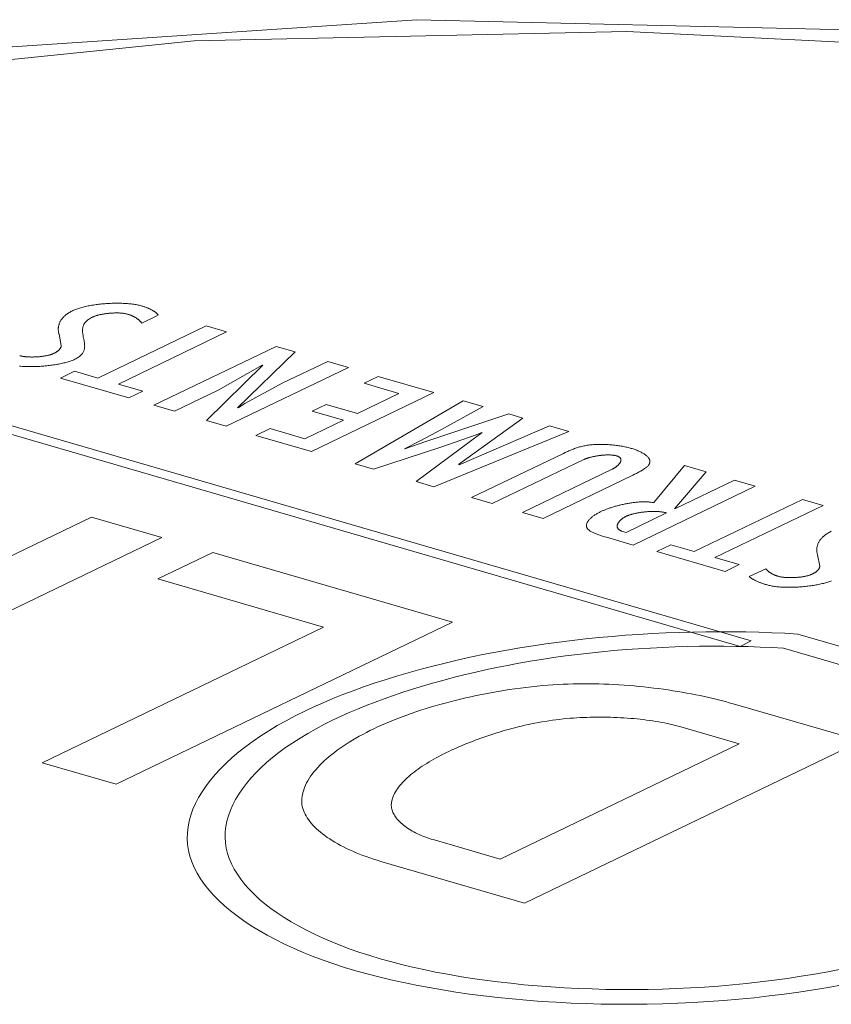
# Model space of a CAD drawing. Header units: millimetres. Extents: x 3925 to 5043, y -86 to 778.
# Tile 153 of 159: x 4827.12 to 4830.28, y 539.26 to 543.09. Entities that reach past the tile are written whole.
import ezdxf

# ---------------------------------------------------------------- set-up
doc = ezdxf.new("R2010")
doc.units = ezdxf.units.MM
doc.header["$LTSCALE"] = 46.255
doc.layers.add('H30K-TOP-COVDXF_CONTINUOUS_LINE', color=7, linetype='CONTINUOUS')

msp = doc.modelspace()

# ---------------------------------------------------------------- linework, layer by layer
at = {"layer": 'H30K-TOP-COVDXF_CONTINUOUS_LINE', "color": 7, "linetype": 'Continuous', "lineweight": 0}
for p, q in [((4827.5945, 541.9124), (4827.6584, 541.9432)), ((4827.8449, 541.9016), (4827.4234, 541.6985)), ((4827.9253, 541.8782), (4827.8449, 541.9016)), ((4827.2721, 541.869), (4827.2808, 541.8259)), ((4827.5038, 541.6751), (4827.9253, 541.8782)), ((4828.1181, 541.8221), (4827.6417, 541.5926)), ((4828.1929, 541.8004), (4828.1181, 541.8221)), ((4827.9674, 541.5823), (4828.1929, 541.8004)), ((4828.0666, 541.7488), (4827.8462, 541.5332)), ((4827.8922, 541.6511), (4828.0637, 541.7487)), ((4828.3192, 541.7636), (4828.1442, 541.6793)), ((4828.3997, 541.7402), (4828.3192, 541.7636)), ((4827.3324, 541.725), (4827.2776, 541.6985)), ((4827.4234, 541.6985), (4827.3324, 541.725)), ((4827.9234, 541.5107), (4828.3997, 541.7402)), ((4827.2776, 541.6985), (4827.5438, 541.6211)), ((4827.5987, 541.6475), (4827.5038, 541.6751)), ((4828.1442, 541.6793), (4827.9965, 541.5988)), ((4828.5158, 541.7047), (4828.4608, 541.6782)), ((4828.4608, 541.6782), (4828.5967, 541.6386)), ((4828.7322, 541.6417), (4828.5158, 541.7047)), ((4829.97, 540.674), (4826.6596, 541.6369)), ((4827.5438, 541.6211), (4827.5987, 541.6475)), ((4827.7223, 541.5692), (4827.8922, 541.6511)), ((4828.2558, 541.4122), (4828.7322, 541.6417)), ((4828.5967, 541.6386), (4828.435, 541.5607)), ((4826.6157, 541.6158), (4829.9262, 540.6529)), ((4827.6417, 541.5926), (4827.7223, 541.5692)), ((4827.9965, 541.5988), (4827.9703, 541.5824)), ((4828.3135, 541.5961), (4828.2585, 541.5696)), ((4828.435, 541.5607), (4828.3135, 541.5961)), ((4828.8466, 541.6103), (4828.4265, 541.3644)), ((4828.9254, 541.5873), (4828.8466, 541.6103)), ((4828.2585, 541.5696), (4828.3801, 541.5342)), ((4829.0244, 541.5585), (4828.7014, 541.4514)), ((4828.7623, 541.4976), (4828.9254, 541.5873)), ((4829.0799, 541.5424), (4829.0244, 541.5585)), ((4827.8462, 541.5332), (4827.9234, 541.5107)), ((4828.3801, 541.5342), (4828.2303, 541.4621)), ((4828.8294, 541.3614), (4829.0799, 541.5424)), ((4828.0944, 541.5016), (4828.0394, 541.4751)), ((4828.2303, 541.4621), (4828.0944, 541.5016)), ((4828.9214, 541.486), (4828.6638, 541.2953)), ((4828.6788, 541.4536), (4828.7623, 541.4976)), ((4828.7331, 541.2752), (4829.2593, 541.4902)), ((4828.7594, 541.4296), (4828.8979, 541.4777)), ((4829.1829, 541.5124), (4828.831, 541.3609)), ((4828.8979, 541.4777), (4828.9199, 541.4864)), ((4829.2593, 541.4902), (4829.1829, 541.5124)), ((4828.0394, 541.4751), (4828.2558, 541.4122)), ((4828.6178, 541.4229), (4828.6788, 541.4536)), ((4828.7014, 541.4514), (4828.6194, 541.4225)), ((4828.4973, 541.3438), (4828.7594, 541.4296)), ((4829.2375, 541.4049), (4828.8798, 541.2325)), ((4828.4265, 541.3644), (4828.4973, 541.3438)), ((4828.9602, 541.2091), (4829.3166, 541.3808)), ((4829.4271, 541.3433), (4829.0778, 541.1749)), ((4829.5081, 541.3201), (4829.5153, 541.3236)), ((4829.7102, 541.3573), (4829.5902, 541.213)), ((4829.6702, 541.1887), (4829.7939, 541.3329)), ((4829.7939, 541.3329), (4829.7102, 541.3573)), ((4828.6638, 541.2953), (4828.7331, 541.2752)), ((4829.1582, 541.1515), (4829.5081, 541.3201)), ((4829.905, 541.3006), (4829.6718, 541.1883)), ((4829.9854, 541.2772), (4829.905, 541.3006)), ((4829.5091, 541.0477), (4829.9854, 541.2772)), ((4828.8798, 541.2325), (4828.9602, 541.2091)), ((4830.169, 541.2256), (4829.7475, 541.0225)), ((4830.2494, 541.2022), (4830.169, 541.2256)), ((4829.0778, 541.1749), (4829.1582, 541.1515)), ((4829.6396, 541.1728), (4829.4823, 541.0969)), ((4829.8279, 540.9991), (4830.2494, 541.2022)), ((4826.879, 540.906), (4827.3987, 541.1565)), ((4827.3987, 541.1565), (4827.6724, 541.0769)), ((4827.6724, 541.0769), (4826.361, 540.445)), ((4829.4051, 541.0779), (4829.5091, 541.0477)), ((4827.657, 540.9158), (4827.8712, 541.019)), ((4827.8712, 541.019), (4828.8056, 540.7473)), ((4829.6565, 541.049), (4829.6017, 541.0225)), ((4829.6017, 541.0225), (4829.868, 540.9451)), ((4829.7475, 541.0225), (4829.6565, 541.049)), ((4829.9229, 540.9715), (4829.8279, 540.9991)), ((4830.2281, 541.0092), (4830.2369, 540.9661)), ((4829.868, 540.9451), (4829.9229, 540.9715)), ((4830.0265, 540.9556), (4829.962, 540.9251)), ((4828.3032, 540.7278), (4827.657, 540.9158)), ((4828.8056, 540.7473), (4827.4942, 540.1154)), ((4827.2061, 540.1992), (4828.3032, 540.7278)), ((4829.9262, 540.6529), (4829.97, 540.674)), ((4831.3981, 540.3383), (4830.1507, 540.7011)), ((4830.0958, 540.6457), (4831.2657, 540.3054)), ((4829.899, 540.4292), (4830.3973, 540.2843)), ((4829.9228, 540.2731), (4829.6948, 540.3394)), ((4828.9909, 539.8241), (4829.9228, 540.2731)), ((4830.3973, 540.2843), (4829.086, 539.6524)), ((4827.4942, 540.1154), (4827.2061, 540.1992)), ((4828.7307, 539.8998), (4828.9909, 539.8241)), ((4829.086, 539.6524), (4828.5265, 539.8151))]:
    msp.add_line(p, q, dxfattribs=at)
for points in [[(4836.4198, 542.0005), (4834.6548, 542.4578), (4832.6815, 542.8302), (4830.6852, 543.0477), (4828.667, 543.0949), (4826.6595, 542.9604), (4824.7083, 542.647), (4822.8408, 542.1697), (4821.0527, 541.5436)], [(4836.2187, 541.9775), (4835.6112, 542.1475), (4834.9256, 542.323), (4834.1423, 542.5018), (4833.2384, 542.6785), (4832.1868, 542.8426), (4830.9507, 542.9764), (4829.4842, 543.049), (4827.7985, 543.0121), (4826.1081, 542.8402), (4824.6521, 542.5788), (4823.4514, 542.2814), (4822.4566, 541.9774), (4821.6221, 541.6814), (4820.9098, 541.3986), (4820.2878, 541.129), (4819.7293, 540.8685)], [(4827.5926, 541.9799), (4827.5888, 541.9809), (4827.5848, 541.9819), (4827.5807, 541.9829), (4827.5764, 541.9838), (4827.5721, 541.9846), (4827.5676, 541.9853), (4827.563, 541.986), (4827.5582, 541.9867), (4827.5534, 541.9873), (4827.5485, 541.9878), (4827.5435, 541.9883), (4827.5384, 541.9887), (4827.5332, 541.9891), (4827.5279, 541.9894), (4827.5226, 541.9896), (4827.5172, 541.9898), (4827.5118, 541.99), (4827.5063, 541.99), (4827.5008, 541.9901), (4827.4952, 541.9901), (4827.4896, 541.99), (4827.484, 541.9899), (4827.4783, 541.9897), (4827.4727, 541.9895), (4827.467, 541.9892), (4827.4613, 541.9889), (4827.4557, 541.9885), (4827.45, 541.9881), (4827.4444, 541.9876), (4827.4387, 541.9871), (4827.4331, 541.9865), (4827.4276, 541.9859), (4827.422, 541.9853), (4827.4166, 541.9846), (4827.4111, 541.9838), (4827.4058, 541.983), (4827.4005, 541.9822), (4827.3952, 541.9813), (4827.3901, 541.9803), (4827.385, 541.9794), (4827.38, 541.9783), (4827.3751, 541.9773), (4827.3703, 541.9762), (4827.3656, 541.975), (4827.361, 541.9738), (4827.3565, 541.9726), (4827.3522, 541.9713), (4827.3479, 541.97), (4827.3439, 541.9687), (4827.3399, 541.9673), (4827.3361, 541.9659), (4827.3325, 541.9644), (4827.329, 541.9629), (4827.3256, 541.9613)], [(4827.6584, 541.9432), (4827.6575, 541.9445), (4827.6565, 541.9458), (4827.6555, 541.9471), (4827.6543, 541.9485), (4827.6531, 541.9498), (4827.6518, 541.951), (4827.6504, 541.9523), (4827.649, 541.9536), (4827.6474, 541.9548), (4827.6458, 541.956), (4827.6441, 541.9573), (4827.6423, 541.9585), (4827.6405, 541.9597), (4827.6386, 541.9608), (4827.6367, 541.962), (4827.6346, 541.9631), (4827.6326, 541.9643), (4827.6304, 541.9654), (4827.6282, 541.9665), (4827.626, 541.9676), (4827.6237, 541.9686), (4827.6213, 541.9697), (4827.6189, 541.9707), (4827.6164, 541.9717), (4827.6139, 541.9727), (4827.6114, 541.9737), (4827.6088, 541.9746), (4827.6062, 541.9755), (4827.6035, 541.9764), (4827.6009, 541.9773), (4827.5981, 541.9782), (4827.5954, 541.9791), (4827.5926, 541.9799)], [(4827.3256, 541.9613), (4827.3219, 541.9595), (4827.3184, 541.9576), (4827.315, 541.9557), (4827.3117, 541.9538), (4827.3086, 541.9518), (4827.3056, 541.9498), (4827.3027, 541.9478), (4827.3, 541.9457), (4827.2974, 541.9436), (4827.2949, 541.9415), (4827.2926, 541.9394), (4827.2904, 541.9372), (4827.2883, 541.935), (4827.2863, 541.9328), (4827.2845, 541.9306), (4827.2827, 541.9284), (4827.2811, 541.9261), (4827.2796, 541.9239), (4827.2782, 541.9216), (4827.2769, 541.9193), (4827.2757, 541.917), (4827.2746, 541.9147), (4827.2736, 541.9124), (4827.2728, 541.9101), (4827.272, 541.9077), (4827.2713, 541.9054), (4827.2707, 541.9031), (4827.2702, 541.9008), (4827.2698, 541.8984), (4827.2695, 541.8961), (4827.2693, 541.8938), (4827.2692, 541.8915), (4827.2691, 541.8892), (4827.2691, 541.8869), (4827.2693, 541.8846), (4827.2694, 541.8823), (4827.2697, 541.8801), (4827.27, 541.8778), (4827.2705, 541.8756), (4827.2709, 541.8734), (4827.2715, 541.8712), (4827.2721, 541.869)], [(4827.3667, 541.8595), (4827.3662, 541.8623), (4827.3656, 541.8651), (4827.3652, 541.8678), (4827.3647, 541.8706), (4827.3644, 541.8734), (4827.3641, 541.8762), (4827.3639, 541.8789), (4827.3637, 541.8816), (4827.3637, 541.8844), (4827.3638, 541.8871), (4827.3639, 541.8898), (4827.3643, 541.8925), (4827.3647, 541.8951), (4827.3653, 541.8977), (4827.366, 541.9004), (4827.3669, 541.903), (4827.368, 541.9055), (4827.3693, 541.9081), (4827.3708, 541.9106), (4827.3724, 541.9131), (4827.3743, 541.9155), (4827.3764, 541.918), (4827.3787, 541.9204), (4827.3813, 541.9227), (4827.3841, 541.925), (4827.3872, 541.9273), (4827.3906, 541.9296), (4827.3942, 541.9318), (4827.3981, 541.934), (4827.4024, 541.9361)], [(4827.4024, 541.9361), (4827.404, 541.9369), (4827.4058, 541.9377), (4827.4076, 541.9384), (4827.4096, 541.9391), (4827.4115, 541.9399), (4827.4136, 541.9406), (4827.4157, 541.9413), (4827.4179, 541.9419), (4827.4202, 541.9426), (4827.4225, 541.9432), (4827.4248, 541.9438), (4827.4272, 541.9444), (4827.4297, 541.945), (4827.4322, 541.9456), (4827.4347, 541.9461), (4827.4373, 541.9466), (4827.44, 541.9471), (4827.4426, 541.9476), (4827.4453, 541.948), (4827.448, 541.9485), (4827.4508, 541.9489), (4827.4536, 541.9493), (4827.4564, 541.9497), (4827.4592, 541.95), (4827.462, 541.9503), (4827.4648, 541.9506), (4827.4677, 541.9509), (4827.4705, 541.9512), (4827.4734, 541.9514), (4827.4763, 541.9516), (4827.4791, 541.9518), (4827.482, 541.9519), (4827.4848, 541.952), (4827.4876, 541.9521), (4827.4904, 541.9522), (4827.4932, 541.9522), (4827.496, 541.9523), (4827.4988, 541.9523), (4827.5015, 541.9522), (4827.5042, 541.9521), (4827.5069, 541.9521), (4827.5095, 541.9519), (4827.5121, 541.9518), (4827.5147, 541.9516), (4827.5172, 541.9514), (4827.5197, 541.9511), (4827.5221, 541.9509), (4827.5245, 541.9505), (4827.5268, 541.9502), (4827.5291, 541.9498), (4827.5313, 541.9494), (4827.5334, 541.949), (4827.5355, 541.9485), (4827.5375, 541.948), (4827.5394, 541.9475)], [(4827.5394, 541.9475), (4827.5419, 541.9468), (4827.5443, 541.946), (4827.5466, 541.9452), (4827.5489, 541.9444), (4827.5512, 541.9435), (4827.5533, 541.9427), (4827.5555, 541.9418), (4827.5575, 541.9409), (4827.5596, 541.94), (4827.5615, 541.939), (4827.5634, 541.938), (4827.5653, 541.9371), (4827.5671, 541.9361), (4827.5689, 541.935), (4827.5706, 541.934), (4827.5722, 541.9329), (4827.5738, 541.9319), (4827.5754, 541.9308), (4827.5769, 541.9297), (4827.5784, 541.9286), (4827.5798, 541.9275), (4827.5812, 541.9264), (4827.5825, 541.9252), (4827.5838, 541.9241), (4827.5851, 541.9229), (4827.5863, 541.9218), (4827.5875, 541.9206), (4827.5886, 541.9195), (4827.5897, 541.9183), (4827.5907, 541.9171), (4827.5917, 541.9159), (4827.5927, 541.9148), (4827.5936, 541.9136), (4827.5945, 541.9124)], [(4827.3333, 541.7716), (4827.3375, 541.7738), (4827.3414, 541.7759), (4827.3451, 541.7782), (4827.3484, 541.7804), (4827.3515, 541.7827), (4827.3543, 541.785), (4827.3569, 541.7874), (4827.3592, 541.7898), (4827.3613, 541.7922), (4827.3632, 541.7947), (4827.3649, 541.7972), (4827.3663, 541.7997), (4827.3676, 541.8022), (4827.3687, 541.8048), (4827.3696, 541.8074), (4827.3704, 541.81), (4827.3709, 541.8126), (4827.3714, 541.8153), (4827.3717, 541.818), (4827.3719, 541.8207), (4827.372, 541.8234), (4827.3719, 541.8261), (4827.3718, 541.8288), (4827.3716, 541.8316), (4827.3713, 541.8344), (4827.3709, 541.8371), (4827.3705, 541.8399), (4827.37, 541.8427), (4827.3695, 541.8455), (4827.369, 541.8483), (4827.3667, 541.8595)], [(4827.2808, 541.8259), (4827.2808, 541.825), (4827.2807, 541.824), (4827.2805, 541.823), (4827.2803, 541.822), (4827.28, 541.821), (4827.2797, 541.82), (4827.2793, 541.819), (4827.2789, 541.818), (4827.2784, 541.817), (4827.2778, 541.816), (4827.2772, 541.815), (4827.2766, 541.8139), (4827.2759, 541.8129), (4827.2751, 541.8119), (4827.2743, 541.811), (4827.2735, 541.81), (4827.2726, 541.809), (4827.2716, 541.808), (4827.2706, 541.807), (4827.2696, 541.8061), (4827.2684, 541.8051), (4827.2673, 541.8041), (4827.2661, 541.8032), (4827.2649, 541.8023), (4827.2636, 541.8014), (4827.2622, 541.8004), (4827.2608, 541.7995), (4827.2594, 541.7987), (4827.2579, 541.7978), (4827.2564, 541.7969), (4827.2548, 541.7961), (4827.2532, 541.7952), (4827.2516, 541.7944)], [(4827.2516, 541.7944), (4827.2499, 541.7937), (4827.2482, 541.7929), (4827.2464, 541.7922), (4827.2445, 541.7915), (4827.2425, 541.7908), (4827.2405, 541.7901), (4827.2384, 541.7895), (4827.2362, 541.7888), (4827.234, 541.7882), (4827.2317, 541.7877), (4827.2294, 541.7871), (4827.227, 541.7866), (4827.2245, 541.786), (4827.222, 541.7855), (4827.2195, 541.7851), (4827.2169, 541.7846), (4827.2143, 541.7842), (4827.2117, 541.7838), (4827.209, 541.7834), (4827.2063, 541.783), (4827.2036, 541.7827), (4827.2008, 541.7824), (4827.1981, 541.7821), (4827.1953, 541.7818), (4827.1925, 541.7816), (4827.1897, 541.7814), (4827.1869, 541.7812), (4827.184, 541.781), (4827.1812, 541.7809), (4827.1784, 541.7807), (4827.1756, 541.7806), (4827.1727, 541.7806), (4827.1699, 541.7805), (4827.1672, 541.7805), (4827.1644, 541.7805), (4827.1616, 541.7805), (4827.1589, 541.7806), (4827.1562, 541.7807), (4827.1535, 541.7808), (4827.1509, 541.7809), (4827.1483, 541.7811), (4827.1457, 541.7813), (4827.1431, 541.7815), (4827.1406, 541.7817), (4827.1382, 541.782), (4827.1358, 541.7823), (4827.1334, 541.7827), (4827.1312, 541.783), (4827.1289, 541.7834), (4827.1267, 541.7838), (4827.1246, 541.7842), (4827.1226, 541.7847), (4827.1206, 541.7852), (4827.1187, 541.7857)], [(4827.118, 541.7449), (4827.1229, 541.7444), (4827.1278, 541.7441), (4827.1328, 541.7437), (4827.1379, 541.7435), (4827.143, 541.7433), (4827.1482, 541.7431), (4827.1535, 541.743), (4827.1588, 541.7429), (4827.1641, 541.7429), (4827.1695, 541.743), (4827.1749, 541.7431), (4827.1803, 541.7432), (4827.1858, 541.7434), (4827.1913, 541.7437), (4827.1967, 541.744), (4827.2022, 541.7443), (4827.2077, 541.7447), (4827.2132, 541.7452), (4827.2186, 541.7456), (4827.224, 541.7462), (4827.2294, 541.7468), (4827.2348, 541.7474), (4827.2402, 541.7481), (4827.2454, 541.7488), (4827.2507, 541.7495), (4827.2559, 541.7504), (4827.261, 541.7512), (4827.2661, 541.7521), (4827.271, 541.753), (4827.276, 541.754), (4827.2808, 541.755), (4827.2855, 541.7561), (4827.2902, 541.7572), (4827.2947, 541.7583), (4827.2991, 541.7595), (4827.3035, 541.7607), (4827.3077, 541.7619), (4827.3117, 541.7632), (4827.3157, 541.7645), (4827.3195, 541.7659), (4827.3232, 541.7673), (4827.3267, 541.7687), (4827.3301, 541.7701), (4827.3333, 541.7716)], [(4829.5017, 541.4246), (4829.4978, 541.4257), (4829.4938, 541.4268), (4829.4896, 541.4278), (4829.4854, 541.4288), (4829.481, 541.4298), (4829.4765, 541.4308), (4829.472, 541.4317), (4829.4673, 541.4326), (4829.4626, 541.4334), (4829.4578, 541.4342), (4829.4529, 541.4349), (4829.448, 541.4356), (4829.443, 541.4363), (4829.438, 541.4369), (4829.4329, 541.4375), (4829.4278, 541.438), (4829.4226, 541.4385), (4829.4174, 541.4389), (4829.4122, 541.4393), (4829.407, 541.4396), (4829.4017, 541.4398), (4829.3965, 541.44), (4829.3913, 541.4402), (4829.386, 541.4402), (4829.3808, 541.4402), (4829.3756, 541.4402), (4829.3704, 541.4401), (4829.3653, 541.4399), (4829.3602, 541.4396), (4829.3551, 541.4393), (4829.3501, 541.4389), (4829.3452, 541.4384), (4829.3403, 541.4379), (4829.3354, 541.4373), (4829.3307, 541.4366), (4829.3261, 541.4358), (4829.3217, 541.435), (4829.3172, 541.4341), (4829.3129, 541.4331), (4829.3086, 541.4321), (4829.3044, 541.431), (4829.3003, 541.4299), (4829.2962, 541.4287), (4829.2922, 541.4274), (4829.2882, 541.4261), (4829.2843, 541.4248), (4829.2804, 541.4234), (4829.2766, 541.422), (4829.2728, 541.4206), (4829.2691, 541.4191), (4829.2655, 541.4176), (4829.2618, 541.4161), (4829.2583, 541.4145), (4829.2547, 541.4129), (4829.2512, 541.4114), (4829.2477, 541.4098), (4829.2443, 541.4082), (4829.2375, 541.4049)], [(4829.3166, 541.3808), (4829.3181, 541.3815), (4829.3196, 541.3822), (4829.3213, 541.3828), (4829.323, 541.3835), (4829.3247, 541.3842), (4829.3265, 541.3848), (4829.3283, 541.3855), (4829.3302, 541.3861), (4829.3322, 541.3867), (4829.3342, 541.3873), (4829.3362, 541.3879), (4829.3383, 541.3885), (4829.3404, 541.3891), (4829.3426, 541.3897), (4829.3447, 541.3903), (4829.347, 541.3908), (4829.3492, 541.3913), (4829.3515, 541.3919), (4829.3538, 541.3924), (4829.3561, 541.3929), (4829.3585, 541.3933), (4829.3609, 541.3938), (4829.3633, 541.3942), (4829.3657, 541.3947), (4829.3681, 541.3951), (4829.3706, 541.3955), (4829.373, 541.3958), (4829.3755, 541.3962), (4829.3779, 541.3965), (4829.3804, 541.3969), (4829.3829, 541.3971), (4829.3853, 541.3974), (4829.3878, 541.3977), (4829.3903, 541.3979), (4829.3927, 541.3981), (4829.3952, 541.3983), (4829.3976, 541.3985), (4829.4001, 541.3986), (4829.4025, 541.3987), (4829.4049, 541.3988), (4829.4073, 541.3989), (4829.4096, 541.3989), (4829.412, 541.399), (4829.4143, 541.399), (4829.4166, 541.3989), (4829.4188, 541.3989), (4829.4211, 541.3988), (4829.4232, 541.3986), (4829.4254, 541.3985), (4829.4275, 541.3983), (4829.4296, 541.3981), (4829.4317, 541.3979), (4829.4337, 541.3976), (4829.4356, 541.3973), (4829.4375, 541.3969), (4829.4394, 541.3966), (4829.4412, 541.3962), (4829.443, 541.3957), (4829.4447, 541.3953)], [(4829.5153, 541.3236), (4829.5189, 541.3254), (4829.5224, 541.3271), (4829.5259, 541.3289), (4829.5293, 541.3307), (4829.5327, 541.3326), (4829.536, 541.3344), (4829.5393, 541.3362), (4829.5425, 541.3381), (4829.5455, 541.3399), (4829.5485, 541.3418), (4829.5514, 541.3437), (4829.5541, 541.3455), (4829.5567, 541.3474), (4829.5592, 541.3493), (4829.5615, 541.3513), (4829.5637, 541.3532), (4829.5657, 541.3551), (4829.5675, 541.357), (4829.5692, 541.359), (4829.5706, 541.3609), (4829.5719, 541.3629), (4829.573, 541.3648), (4829.5738, 541.3668), (4829.5744, 541.3688), (4829.5748, 541.3707), (4829.5749, 541.3726), (4829.5749, 541.3746), (4829.5746, 541.3765), (4829.5741, 541.3784), (4829.5735, 541.3804), (4829.5726, 541.3823), (4829.5716, 541.3842), (4829.5704, 541.3861), (4829.569, 541.388), (4829.5674, 541.3899), (4829.5657, 541.3917), (4829.5638, 541.3936), (4829.5618, 541.3954), (4829.5596, 541.3973), (4829.5573, 541.3991), (4829.5549, 541.4008), (4829.5523, 541.4026), (4829.5496, 541.4043), (4829.5467, 541.406), (4829.5438, 541.4077), (4829.5408, 541.4093), (4829.5376, 541.4109), (4829.5344, 541.4124), (4829.531, 541.414), (4829.5276, 541.4155), (4829.5241, 541.4169), (4829.5205, 541.4183), (4829.5169, 541.4197), (4829.5132, 541.421), (4829.5094, 541.4222), (4829.5056, 541.4234), (4829.5017, 541.4246)], [(4829.4447, 541.3953), (4829.4463, 541.3948), (4829.4478, 541.3943), (4829.4492, 541.3937), (4829.4505, 541.3932), (4829.4518, 541.3926), (4829.4529, 541.392), (4829.454, 541.3913), (4829.4551, 541.3907), (4829.456, 541.39), (4829.4569, 541.3893), (4829.4577, 541.3886), (4829.4584, 541.3879), (4829.459, 541.3871), (4829.4596, 541.3863), (4829.4601, 541.3856), (4829.4606, 541.3847), (4829.461, 541.3839), (4829.4613, 541.3831), (4829.4615, 541.3823), (4829.4617, 541.3814), (4829.4619, 541.3805), (4829.4619, 541.3796), (4829.4619, 541.3788), (4829.4619, 541.3779), (4829.4618, 541.3769), (4829.4616, 541.376), (4829.4614, 541.3751), (4829.4611, 541.3742), (4829.4608, 541.3732), (4829.4604, 541.3723), (4829.46, 541.3713), (4829.4595, 541.3704), (4829.459, 541.3694), (4829.4584, 541.3685), (4829.4578, 541.3675), (4829.4572, 541.3666), (4829.4565, 541.3656), (4829.4557, 541.3647), (4829.455, 541.3637), (4829.4541, 541.3627), (4829.4533, 541.3618), (4829.4524, 541.3609), (4829.4515, 541.3599), (4829.4505, 541.359), (4829.4495, 541.358), (4829.4485, 541.3571), (4829.4474, 541.3562), (4829.4463, 541.3553), (4829.4452, 541.3544), (4829.444, 541.3535), (4829.4429, 541.3526), (4829.4417, 541.3518), (4829.4404, 541.3509), (4829.4392, 541.3501), (4829.4379, 541.3493), (4829.4366, 541.3485), (4829.4353, 541.3477), (4829.434, 541.3469), (4829.4327, 541.3461), (4829.4313, 541.3454), (4829.4299, 541.3446), (4829.4285, 541.3439), (4829.4271, 541.3433)], [(4829.5902, 541.213), (4829.587, 541.2136), (4829.5837, 541.2141), (4829.5803, 541.2146), (4829.5769, 541.215), (4829.5735, 541.2154), (4829.57, 541.2156), (4829.5664, 541.2159), (4829.5628, 541.2161), (4829.5592, 541.2162), (4829.5555, 541.2162), (4829.5518, 541.2163), (4829.548, 541.2162), (4829.5443, 541.2161), (4829.5404, 541.216), (4829.5366, 541.2158), (4829.5328, 541.2156), (4829.5289, 541.2153), (4829.525, 541.215), (4829.5211, 541.2146), (4829.5171, 541.2142), (4829.5132, 541.2137), (4829.5093, 541.2132), (4829.5053, 541.2127), (4829.5014, 541.2121), (4829.4974, 541.2115), (4829.4935, 541.2109), (4829.4895, 541.2102), (4829.4856, 541.2095), (4829.4816, 541.2088), (4829.4777, 541.208), (4829.4738, 541.2072), (4829.4699, 541.2063), (4829.4661, 541.2055), (4829.4622, 541.2046), (4829.4584, 541.2037), (4829.4547, 541.2028), (4829.4509, 541.2018), (4829.4472, 541.2008), (4829.4435, 541.1998), (4829.4399, 541.1988), (4829.4363, 541.1977), (4829.4327, 541.1967), (4829.4292, 541.1956), (4829.4257, 541.1945), (4829.4223, 541.1934), (4829.419, 541.1923), (4829.4157, 541.1912), (4829.4124, 541.19), (4829.4093, 541.1889), (4829.4061, 541.1877), (4829.4031, 541.1866), (4829.4001, 541.1854), (4829.3972, 541.1842), (4829.3944, 541.183), (4829.3917, 541.1819), (4829.389, 541.1807), (4829.3864, 541.1795), (4829.3839, 541.1783)], [(4829.3839, 541.1783), (4829.3808, 541.1768), (4829.3778, 541.1752), (4829.3748, 541.1736), (4829.3718, 541.172), (4829.3689, 541.1703), (4829.3661, 541.1687), (4829.3633, 541.1669), (4829.3606, 541.1652), (4829.3579, 541.1634), (4829.3554, 541.1616), (4829.3529, 541.1598), (4829.3505, 541.158), (4829.3482, 541.1562), (4829.346, 541.1543), (4829.3439, 541.1524), (4829.3419, 541.1506), (4829.34, 541.1487), (4829.3382, 541.1468), (4829.3366, 541.1449), (4829.335, 541.143), (4829.3336, 541.141), (4829.3323, 541.1391), (4829.3312, 541.1372), (4829.3301, 541.1353), (4829.3293, 541.1334), (4829.3285, 541.1315), (4829.328, 541.1297), (4829.3275, 541.1278), (4829.3273, 541.126), (4829.3272, 541.1241), (4829.3272, 541.1223), (4829.3275, 541.1205), (4829.3279, 541.1187), (4829.3285, 541.117), (4829.3293, 541.1152), (4829.3302, 541.1135), (4829.3314, 541.1119), (4829.3328, 541.1102), (4829.3344, 541.1086), (4829.3361, 541.1069), (4829.3381, 541.1054), (4829.3402, 541.1038), (4829.3425, 541.1023), (4829.3449, 541.1008), (4829.3475, 541.0993), (4829.3502, 541.0979), (4829.3531, 541.0965), (4829.356, 541.0951), (4829.3591, 541.0937), (4829.3623, 541.0924), (4829.3656, 541.0911), (4829.3689, 541.0898), (4829.3723, 541.0885), (4829.3758, 541.0873), (4829.3794, 541.086), (4829.383, 541.0848), (4829.3866, 541.0836), (4829.3903, 541.0825), (4829.394, 541.0813), (4829.3977, 541.0802), (4829.4051, 541.0779)], [(4829.4831, 541.1602), (4829.4849, 541.161), (4829.4868, 541.1618), (4829.4888, 541.1627), (4829.4909, 541.1635), (4829.493, 541.1643), (4829.4953, 541.165), (4829.4976, 541.1658), (4829.4999, 541.1665), (4829.5024, 541.1672), (4829.5048, 541.1679), (4829.5074, 541.1686), (4829.51, 541.1693), (4829.5127, 541.1699), (4829.5154, 541.1706), (4829.5182, 541.1712), (4829.521, 541.1718), (4829.5238, 541.1723), (4829.5267, 541.1729), (4829.5296, 541.1734), (4829.5326, 541.1739), (4829.5356, 541.1744), (4829.5386, 541.1748), (4829.5416, 541.1753), (4829.5447, 541.1757), (4829.5477, 541.1761), (4829.5508, 541.1764), (4829.5539, 541.1768), (4829.557, 541.1771), (4829.5602, 541.1774), (4829.5633, 541.1776), (4829.5664, 541.1779), (4829.5695, 541.1781), (4829.5726, 541.1782), (4829.5757, 541.1784), (4829.5788, 541.1785), (4829.5819, 541.1786), (4829.5849, 541.1787), (4829.588, 541.1787), (4829.591, 541.1787), (4829.594, 541.1787), (4829.5969, 541.1787), (4829.5999, 541.1786), (4829.6027, 541.1785), (4829.6056, 541.1783), (4829.6084, 541.1782), (4829.6111, 541.1779), (4829.6138, 541.1777), (4829.6165, 541.1774), (4829.6191, 541.1771), (4829.6217, 541.1768), (4829.6241, 541.1764), (4829.6266, 541.176), (4829.6289, 541.1755), (4829.6312, 541.1751), (4829.6334, 541.1745), (4829.6356, 541.174), (4829.6376, 541.1734), (4829.6396, 541.1728)], [(4829.4823, 541.0969), (4829.4675, 541.1012), (4829.4657, 541.1018), (4829.464, 541.1024), (4829.4624, 541.1031), (4829.4609, 541.1037), (4829.4595, 541.1044), (4829.4581, 541.1052), (4829.4569, 541.1059), (4829.4557, 541.1067), (4829.4546, 541.1075), (4829.4536, 541.1083), (4829.4526, 541.1092), (4829.4518, 541.1101), (4829.451, 541.111), (4829.4503, 541.1119), (4829.4497, 541.1128), (4829.4491, 541.1137), (4829.4487, 541.1147), (4829.4483, 541.1157), (4829.4479, 541.1167), (4829.4477, 541.1177), (4829.4475, 541.1187), (4829.4474, 541.1198), (4829.4473, 541.1208), (4829.4473, 541.1219), (4829.4474, 541.123), (4829.4475, 541.1241), (4829.4477, 541.1251), (4829.448, 541.1262), (4829.4483, 541.1273), (4829.4487, 541.1284), (4829.4491, 541.1296), (4829.4496, 541.1307), (4829.4501, 541.1318), (4829.4507, 541.1329), (4829.4514, 541.134), (4829.4521, 541.1351), (4829.4529, 541.1363), (4829.4537, 541.1374), (4829.4545, 541.1385), (4829.4554, 541.1396), (4829.4564, 541.1407), (4829.4573, 541.1418), (4829.4584, 541.1429), (4829.4595, 541.144), (4829.4606, 541.145), (4829.4617, 541.1461), (4829.4629, 541.1471), (4829.4642, 541.1482), (4829.4654, 541.1492), (4829.4667, 541.1502), (4829.4681, 541.1512), (4829.4694, 541.1522), (4829.4709, 541.1532), (4829.4723, 541.1541), (4829.4738, 541.155), (4829.4753, 541.1559), (4829.4768, 541.1568), (4829.4783, 541.1577), (4829.4799, 541.1585), (4829.4815, 541.1594), (4829.4831, 541.1602)], [(4830.2817, 541.1015), (4830.278, 541.0997), (4830.2745, 541.0978), (4830.271, 541.0959), (4830.2678, 541.094), (4830.2646, 541.092), (4830.2617, 541.09), (4830.2588, 541.088), (4830.2561, 541.0859), (4830.2535, 541.0838), (4830.251, 541.0817), (4830.2487, 541.0796), (4830.2464, 541.0774), (4830.2443, 541.0752), (4830.2424, 541.073), (4830.2405, 541.0708), (4830.2388, 541.0686), (4830.2371, 541.0663), (4830.2356, 541.0641), (4830.2342, 541.0618), (4830.2329, 541.0595), (4830.2317, 541.0572), (4830.2307, 541.0549), (4830.2297, 541.0526), (4830.2288, 541.0503), (4830.228, 541.0479), (4830.2274, 541.0456), (4830.2268, 541.0433), (4830.2263, 541.041), (4830.2259, 541.0386), (4830.2256, 541.0363), (4830.2253, 541.034), (4830.2252, 541.0317), (4830.2252, 541.0294), (4830.2252, 541.0271), (4830.2253, 541.0248), (4830.2255, 541.0225), (4830.2258, 541.0203), (4830.2261, 541.018), (4830.2265, 541.0158), (4830.227, 541.0136), (4830.2275, 541.0114), (4830.2281, 541.0092)], [(4830.0747, 540.926), (4830.0726, 540.9266), (4830.0704, 540.9273), (4830.0684, 540.928), (4830.0663, 540.9287), (4830.0644, 540.9294), (4830.0624, 540.9302), (4830.0605, 540.9309), (4830.0587, 540.9317), (4830.0569, 540.9325), (4830.0551, 540.9334), (4830.0534, 540.9342), (4830.0518, 540.9351), (4830.0501, 540.9359), (4830.0486, 540.9368), (4830.047, 540.9377), (4830.0455, 540.9387), (4830.0441, 540.9396), (4830.0427, 540.9405), (4830.0413, 540.9415), (4830.04, 540.9424), (4830.0387, 540.9434), (4830.0375, 540.9444), (4830.0363, 540.9454), (4830.0351, 540.9464), (4830.034, 540.9474), (4830.0329, 540.9484), (4830.0319, 540.9494), (4830.0309, 540.9504), (4830.03, 540.9514), (4830.029, 540.9525), (4830.0282, 540.9535), (4830.0273, 540.9545), (4830.0265, 540.9556)], [(4830.2369, 540.9661), (4830.2368, 540.9652), (4830.2367, 540.9642), (4830.2366, 540.9632), (4830.2363, 540.9622), (4830.2361, 540.9612), (4830.2357, 540.9602), (4830.2354, 540.9592), (4830.2349, 540.9582), (4830.2344, 540.9572), (4830.2339, 540.9562), (4830.2333, 540.9551), (4830.2326, 540.9541), (4830.2319, 540.9531), (4830.2312, 540.9521), (4830.2304, 540.9512), (4830.2295, 540.9502), (4830.2286, 540.9492), (4830.2277, 540.9482), (4830.2267, 540.9472), (4830.2256, 540.9463), (4830.2245, 540.9453), (4830.2234, 540.9443), (4830.2222, 540.9434), (4830.2209, 540.9425), (4830.2196, 540.9416), (4830.2183, 540.9406), (4830.2169, 540.9397), (4830.2155, 540.9389), (4830.214, 540.938), (4830.2125, 540.9371), (4830.2109, 540.9363), (4830.2093, 540.9354), (4830.2076, 540.9346)], [(4829.962, 540.9251), (4829.9633, 540.9238), (4829.9648, 540.9225), (4829.9663, 540.9213), (4829.9679, 540.9201), (4829.9695, 540.9189), (4829.9713, 540.9177), (4829.9731, 540.9165), (4829.9749, 540.9153), (4829.9769, 540.9142), (4829.9789, 540.913), (4829.9809, 540.9119), (4829.9831, 540.9108), (4829.9852, 540.9097), (4829.9875, 540.9087), (4829.9897, 540.9076), (4829.9921, 540.9066), (4829.9945, 540.9055), (4829.9969, 540.9045), (4829.9993, 540.9035), (4830.0018, 540.9025), (4830.0044, 540.9016), (4830.007, 540.9006), (4830.0096, 540.8997), (4830.0122, 540.8987), (4830.0149, 540.8978), (4830.0176, 540.8969), (4830.0203, 540.896), (4830.0231, 540.8952), (4830.0258, 540.8943), (4830.0286, 540.8935), (4830.0314, 540.8926)], [(4830.0314, 540.8926), (4830.0351, 540.8916), (4830.039, 540.8907), (4830.043, 540.8898), (4830.0471, 540.8889), (4830.0513, 540.8881), (4830.0556, 540.8874), (4830.0601, 540.8867), (4830.0646, 540.8861), (4830.0693, 540.8856), (4830.0741, 540.8851), (4830.0789, 540.8847), (4830.0838, 540.8843), (4830.0888, 540.884), (4830.0939, 540.8837), (4830.099, 540.8835), (4830.1042, 540.8833), (4830.1095, 540.8832), (4830.1148, 540.8831), (4830.1201, 540.8831), (4830.1255, 540.8832), (4830.1309, 540.8833), (4830.1363, 540.8834), (4830.1418, 540.8836), (4830.1473, 540.8839), (4830.1527, 540.8842), (4830.1582, 540.8845), (4830.1637, 540.8849), (4830.1692, 540.8854), (4830.1746, 540.8859), (4830.18, 540.8864), (4830.1854, 540.887), (4830.1908, 540.8876), (4830.1961, 540.8883), (4830.2014, 540.889), (4830.2067, 540.8898), (4830.2119, 540.8906), (4830.217, 540.8914), (4830.222, 540.8923), (4830.227, 540.8932), (4830.2319, 540.8942), (4830.2368, 540.8952), (4830.2415, 540.8963), (4830.2461, 540.8974), (4830.2507, 540.8985), (4830.2551, 540.8997), (4830.2594, 540.9009), (4830.2636, 540.9021), (4830.2677, 540.9034), (4830.2717, 540.9047), (4830.2755, 540.9061), (4830.2792, 540.9075), (4830.2827, 540.9089)], [(4830.2076, 540.9346), (4830.206, 540.9339), (4830.2042, 540.9331), (4830.2024, 540.9324), (4830.2005, 540.9317), (4830.1986, 540.931), (4830.1965, 540.9303), (4830.1944, 540.9297), (4830.1923, 540.929), (4830.19, 540.9284), (4830.1877, 540.9279), (4830.1854, 540.9273), (4830.183, 540.9268), (4830.1806, 540.9262), (4830.1781, 540.9257), (4830.1756, 540.9253), (4830.173, 540.9248), (4830.1704, 540.9244), (4830.1677, 540.924), (4830.1651, 540.9236), (4830.1624, 540.9232), (4830.1596, 540.9229), (4830.1569, 540.9226), (4830.1541, 540.9223), (4830.1513, 540.922), (4830.1485, 540.9218), (4830.1457, 540.9216), (4830.1429, 540.9214), (4830.1401, 540.9212), (4830.1372, 540.9211), (4830.1344, 540.9209), (4830.1316, 540.9208), (4830.1288, 540.9208), (4830.126, 540.9207), (4830.1232, 540.9207), (4830.1204, 540.9207), (4830.1177, 540.9208), (4830.1149, 540.9208), (4830.1122, 540.9209), (4830.1095, 540.921), (4830.1069, 540.9211), (4830.1043, 540.9213), (4830.1017, 540.9215), (4830.0992, 540.9217), (4830.0967, 540.922), (4830.0942, 540.9222), (4830.0918, 540.9225), (4830.0895, 540.9229), (4830.0872, 540.9232), (4830.0849, 540.9236), (4830.0828, 540.924), (4830.0806, 540.9245), (4830.0786, 540.9249), (4830.0766, 540.9254), (4830.0747, 540.926)], [(4830.1507, 540.7011), (4830.1007, 540.704), (4830.0502, 540.7063), (4829.9993, 540.7081), (4829.9481, 540.7094), (4829.8966, 540.7101), (4829.8449, 540.7102), (4829.7929, 540.7098), (4829.7408, 540.7089), (4829.6885, 540.7074), (4829.6362, 540.7054), (4829.5839, 540.7029), (4829.5316, 540.6998), (4829.4793, 540.6961), (4829.4272, 540.6919), (4829.3752, 540.6872), (4829.3234, 540.6819), (4829.2719, 540.6761), (4829.2207, 540.6698), (4829.1698, 540.6629), (4829.1192, 540.6554), (4829.0678, 540.6472), (4829.0169, 540.6385), (4828.9665, 540.6292), (4828.9167, 540.6194), (4828.8675, 540.609), (4828.8189, 540.5982), (4828.771, 540.5868), (4828.7239, 540.575), (4828.6775, 540.5627), (4828.632, 540.55), (4828.5873, 540.5368), (4828.5435, 540.5232), (4828.5006, 540.5092), (4828.4587, 540.4948), (4828.4178, 540.48), (4828.378, 540.4649), (4828.3392, 540.4493), (4828.3016, 540.4335), (4828.2652, 540.4173), (4828.2299, 540.4007)], [(4828.3407, 540.3662), (4828.3714, 540.3807), (4828.4031, 540.3949), (4828.4358, 540.4088), (4828.4694, 540.4225), (4828.5039, 540.4359), (4828.5392, 540.449), (4828.5754, 540.4617), (4828.6123, 540.4742), (4828.6501, 540.4863), (4828.6886, 540.4981), (4828.7278, 540.5096), (4828.7677, 540.5206), (4828.8082, 540.5313), (4828.8494, 540.5416), (4828.8912, 540.5516), (4828.9335, 540.5611), (4828.9764, 540.5702), (4829.0199, 540.5788), (4829.0638, 540.587), (4829.1081, 540.5948), (4829.1529, 540.6021), (4829.199, 540.609), (4829.2454, 540.6155), (4829.2922, 540.6214), (4829.3393, 540.6269), (4829.3866, 540.6318), (4829.4341, 540.6363), (4829.4817, 540.6402), (4829.5295, 540.6437), (4829.5773, 540.6466), (4829.6252, 540.6491), (4829.673, 540.651), (4829.7208, 540.6524), (4829.7685, 540.6534), (4829.8161, 540.6538), (4829.8634, 540.6537), (4829.9106, 540.6531), (4829.9574, 540.652), (4830.0039, 540.6504), (4830.0501, 540.6483), (4830.0958, 540.6457)], [(4828.4983, 540.3318), (4828.5131, 540.3388), (4828.5282, 540.3457), (4828.5438, 540.3526), (4828.5597, 540.3593), (4828.576, 540.366), (4828.5927, 540.3725), (4828.6096, 540.379), (4828.627, 540.3854), (4828.6446, 540.3917), (4828.6626, 540.3978), (4828.6808, 540.4039), (4828.6994, 540.4098), (4828.7182, 540.4156), (4828.7373, 540.4212), (4828.7566, 540.4268), (4828.7762, 540.4322), (4828.7961, 540.4374), (4828.8161, 540.4425), (4828.8363, 540.4475), (4828.8568, 540.4522), (4828.8774, 540.4569), (4828.8982, 540.4613), (4828.9192, 540.4656), (4828.9404, 540.4697), (4828.9616, 540.4737), (4828.9831, 540.4774), (4829.0046, 540.481), (4829.0262, 540.4843), (4829.048, 540.4875), (4829.0698, 540.4904), (4829.0917, 540.4932), (4829.1137, 540.4957), (4829.1357, 540.498), (4829.1578, 540.5001)], [(4829.1578, 540.5001), (4829.1773, 540.5017), (4829.1969, 540.5031), (4829.2166, 540.5043), (4829.2363, 540.5053), (4829.2561, 540.5061), (4829.2759, 540.5066), (4829.2957, 540.507), (4829.3156, 540.5072), (4829.3355, 540.5071), (4829.3553, 540.5069), (4829.3752, 540.5065), (4829.395, 540.5059), (4829.4148, 540.5051), (4829.4345, 540.5042), (4829.4542, 540.5031), (4829.4738, 540.5018), (4829.4934, 540.5003), (4829.5128, 540.4987), (4829.5322, 540.4969), (4829.5515, 540.495), (4829.5706, 540.4929), (4829.5896, 540.4907), (4829.6085, 540.4883), (4829.6273, 540.4858), (4829.6458, 540.4831), (4829.6643, 540.4803), (4829.6825, 540.4774), (4829.7006, 540.4743), (4829.7184, 540.4712), (4829.7361, 540.4679), (4829.7535, 540.4645), (4829.7707, 540.461), (4829.7877, 540.4573), (4829.8044, 540.4536), (4829.8209, 540.4498), (4829.8371, 540.4458), (4829.853, 540.4418), (4829.8687, 540.4377), (4829.884, 540.4335), (4829.899, 540.4292)], [(4828.2299, 540.4007), (4828.1928, 540.3823), (4828.157, 540.3634), (4828.1227, 540.344), (4828.0897, 540.3242), (4828.0583, 540.3041), (4828.0283, 540.2835), (4827.9998, 540.2627), (4827.9728, 540.2415), (4827.9474, 540.22), (4827.9236, 540.1983), (4827.9015, 540.1764), (4827.8809, 540.1542), (4827.8621, 540.1318), (4827.8449, 540.1093), (4827.8295, 540.0866), (4827.8158, 540.0639), (4827.804, 540.041), (4827.7939, 540.0181), (4827.7857, 539.9951), (4827.7793, 539.9722), (4827.7749, 539.9492), (4827.7723, 539.9263), (4827.7717, 539.9034), (4827.7731, 539.8807), (4827.7765, 539.858), (4827.7819, 539.8355), (4827.7894, 539.8131), (4827.7988, 539.7909), (4827.8101, 539.7688), (4827.8233, 539.7471), (4827.8384, 539.7255), (4827.8553, 539.7042), (4827.874, 539.6832), (4827.8944, 539.6625), (4827.9165, 539.6421), (4827.9403, 539.6221), (4827.9658, 539.6024), (4827.9928, 539.5831), (4828.0214, 539.5642), (4828.0515, 539.5458), (4828.0831, 539.5278), (4828.1161, 539.5102), (4828.1505, 539.4932), (4828.1864, 539.4766), (4828.2235, 539.4606), (4828.262, 539.4451), (4828.3017, 539.4302), (4828.3426, 539.4159), (4828.3848, 539.4022), (4828.4281, 539.3891)], [(4828.5231, 539.4358), (4828.4833, 539.4479), (4828.4445, 539.4605), (4828.4069, 539.4736), (4828.3703, 539.4873), (4828.335, 539.5016), (4828.3008, 539.5163), (4828.2678, 539.5315), (4828.2362, 539.5472), (4828.2058, 539.5634), (4828.1767, 539.5799), (4828.149, 539.5969), (4828.1227, 539.6143), (4828.0979, 539.632), (4828.0745, 539.6501), (4828.0526, 539.6685), (4828.0323, 539.6873), (4828.0135, 539.7063), (4827.9963, 539.7256), (4827.9808, 539.7452), (4827.9669, 539.765), (4827.9547, 539.7851), (4827.9443, 539.8053), (4827.9357, 539.8258), (4827.9288, 539.8464), (4827.9238, 539.8671), (4827.9207, 539.8879), (4827.9194, 539.9089), (4827.92, 539.9299), (4827.9223, 539.951), (4827.9264, 539.9721), (4827.9322, 539.9932), (4827.9398, 540.0143), (4827.949, 540.0354), (4827.9599, 540.0564), (4827.9725, 540.0774), (4827.9867, 540.0982), (4828.0024, 540.1189), (4828.0198, 540.1395), (4828.0386, 540.1599), (4828.059, 540.1801), (4828.0809, 540.2), (4828.1042, 540.2198), (4828.129, 540.2393), (4828.1552, 540.2584), (4828.1828, 540.2773), (4828.2118, 540.2959), (4828.242, 540.314), (4828.2736, 540.3318), (4828.3065, 540.3492), (4828.3407, 540.3662)], [(4829.2642, 540.3726), (4829.2501, 540.3714), (4829.2361, 540.37), (4829.2222, 540.3684), (4829.2083, 540.3667), (4829.1945, 540.3649), (4829.1808, 540.3629), (4829.1672, 540.3608), (4829.1537, 540.3585), (4829.1402, 540.3561), (4829.1269, 540.3536), (4829.1136, 540.351), (4829.1004, 540.3482), (4829.0873, 540.3453), (4829.0744, 540.3424), (4829.0615, 540.3393), (4829.0488, 540.3361), (4829.0361, 540.3328), (4829.0236, 540.3294), (4829.0112, 540.3259), (4828.9989, 540.3224), (4828.9867, 540.3187), (4828.9746, 540.315), (4828.9627, 540.3112), (4828.9509, 540.3073), (4828.9392, 540.3034), (4828.9277, 540.2994), (4828.9163, 540.2953), (4828.905, 540.2912), (4828.8939, 540.2871), (4828.883, 540.2828), (4828.8721, 540.2786), (4828.8615, 540.2743), (4828.8509, 540.27), (4828.8406, 540.2656), (4828.8304, 540.2612), (4828.8203, 540.2568), (4828.8105, 540.2524), (4828.8007, 540.2479), (4828.7912, 540.2434), (4828.7818, 540.239)], [(4829.6948, 540.3394), (4829.6849, 540.3422), (4829.6748, 540.3449), (4829.6644, 540.3474), (4829.6538, 540.3499), (4829.643, 540.3523), (4829.632, 540.3545), (4829.6207, 540.3567), (4829.6093, 540.3588), (4829.5976, 540.3607), (4829.5858, 540.3626), (4829.5739, 540.3643), (4829.5618, 540.3659), (4829.5495, 540.3674), (4829.5371, 540.3689), (4829.5246, 540.3702), (4829.512, 540.3714), (4829.4992, 540.3724), (4829.4864, 540.3734), (4829.4735, 540.3743), (4829.4605, 540.375), (4829.4475, 540.3757), (4829.4344, 540.3762), (4829.4213, 540.3766), (4829.4081, 540.3769), (4829.3949, 540.3771), (4829.3817, 540.3772), (4829.3685, 540.3771), (4829.3554, 540.377), (4829.3422, 540.3767), (4829.3291, 540.3763), (4829.316, 540.3758), (4829.3029, 540.3752), (4829.2899, 540.3744), (4829.277, 540.3736), (4829.2642, 540.3726)], [(4828.2179, 540.0515), (4828.2183, 540.06), (4828.2193, 540.0686), (4828.2208, 540.0772), (4828.2229, 540.0859), (4828.2256, 540.0945), (4828.2287, 540.1032), (4828.2325, 540.1119), (4828.2367, 540.1206), (4828.2414, 540.1292), (4828.2467, 540.1379), (4828.2524, 540.1466), (4828.2586, 540.1552), (4828.2653, 540.1638), (4828.2725, 540.1725), (4828.2801, 540.181), (4828.2881, 540.1896), (4828.2966, 540.1981), (4828.3055, 540.2065), (4828.3148, 540.2149), (4828.3246, 540.2233), (4828.3347, 540.2316), (4828.3452, 540.2398), (4828.3561, 540.248), (4828.3674, 540.2561), (4828.379, 540.2641), (4828.391, 540.272), (4828.4033, 540.2798), (4828.416, 540.2876), (4828.4289, 540.2952), (4828.4422, 540.3028), (4828.4558, 540.3102), (4828.4697, 540.3176), (4828.4839, 540.3248), (4828.4983, 540.3318)], [(4828.7818, 540.239), (4828.7716, 540.234), (4828.7616, 540.2289), (4828.7517, 540.2238), (4828.742, 540.2186), (4828.7325, 540.2133), (4828.7231, 540.208), (4828.714, 540.2026), (4828.705, 540.1971), (4828.6963, 540.1916), (4828.6878, 540.1861), (4828.6795, 540.1805), (4828.6714, 540.1748), (4828.6636, 540.1691), (4828.656, 540.1634), (4828.6487, 540.1576), (4828.6416, 540.1518), (4828.6348, 540.1459), (4828.6283, 540.1401), (4828.6221, 540.1341), (4828.6161, 540.1282), (4828.6105, 540.1222), (4828.6051, 540.1163), (4828.6001, 540.1103), (4828.5954, 540.1042), (4828.591, 540.0982), (4828.5869, 540.0922), (4828.5832, 540.0861), (4828.5798, 540.0801), (4828.5768, 540.074), (4828.5741, 540.0679), (4828.5718, 540.0619), (4828.5699, 540.0558), (4828.5684, 540.0498)], [(4828.5265, 539.8151), (4828.5119, 539.8195), (4828.4975, 539.824), (4828.4834, 539.8287), (4828.4696, 539.8336), (4828.456, 539.8386), (4828.4427, 539.8437), (4828.4297, 539.849), (4828.417, 539.8545), (4828.4046, 539.86), (4828.3925, 539.8657), (4828.3807, 539.8716), (4828.3693, 539.8775), (4828.3582, 539.8836), (4828.3475, 539.8897), (4828.3371, 539.896), (4828.3271, 539.9024), (4828.3174, 539.9088), (4828.3082, 539.9154), (4828.2993, 539.9221), (4828.2909, 539.9288), (4828.2829, 539.9356), (4828.2752, 539.9425), (4828.2681, 539.9495), (4828.2613, 539.9565), (4828.255, 539.9636), (4828.2492, 539.9707), (4828.2438, 539.9779), (4828.239, 539.9851), (4828.2346, 539.9924), (4828.2307, 539.9997), (4828.2272, 540.007), (4828.2244, 540.0144), (4828.222, 540.0218), (4828.2202, 540.0292), (4828.2189, 540.0366), (4828.2181, 540.0441), (4828.2179, 540.0515)], [(4828.5684, 540.0498), (4828.5676, 540.0454), (4828.5671, 540.0411), (4828.5669, 540.0367), (4828.567, 540.0323), (4828.5673, 540.0279), (4828.568, 540.0235), (4828.5689, 540.0191), (4828.5701, 540.0148), (4828.5716, 540.0104), (4828.5734, 540.006), (4828.5754, 540.0017), (4828.5777, 539.9973), (4828.5803, 539.993), (4828.5831, 539.9887), (4828.5862, 539.9845), (4828.5896, 539.9802), (4828.5932, 539.976), (4828.597, 539.9719), (4828.6011, 539.9678), (4828.6055, 539.9637), (4828.61, 539.9597), (4828.6149, 539.9557), (4828.6199, 539.9518), (4828.6252, 539.948), (4828.6307, 539.9442), (4828.6365, 539.9405), (4828.6425, 539.9368), (4828.6487, 539.9333), (4828.6551, 539.9298), (4828.6617, 539.9263), (4828.6686, 539.923), (4828.6756, 539.9198), (4828.6829, 539.9166), (4828.6904, 539.9135), (4828.698, 539.9106), (4828.7059, 539.9077), (4828.714, 539.9049), (4828.7222, 539.9023), (4828.7307, 539.8998)], [(4830.3195, 539.3947), (4830.2684, 539.385), (4830.2167, 539.3758), (4830.1644, 539.3673), (4830.1116, 539.3593), (4830.0584, 539.352), (4830.0048, 539.3453), (4829.9508, 539.3392), (4829.8965, 539.3338), (4829.842, 539.3291), (4829.7873, 539.3251), (4829.7324, 539.3218), (4829.6774, 539.3192), (4829.6224, 539.3172), (4829.5674, 539.316), (4829.5126, 539.3155), (4829.4578, 539.3156), (4829.4033, 539.3164), (4829.3491, 539.3179), (4829.2951, 539.32), (4829.2416, 539.3227), (4829.1885, 539.3261), (4829.1359, 539.3301), (4829.0838, 539.3347), (4829.0324, 539.34), (4828.9816, 539.3458), (4828.9315, 539.3523), (4828.8823, 539.3593), (4828.8338, 539.3669), (4828.7863, 539.3751), (4828.7397, 539.3839), (4828.6941, 539.3932), (4828.6496, 539.403), (4828.6062, 539.4134), (4828.564, 539.4244), (4828.5231, 539.4358)], [(4828.4281, 539.3891), (4828.4726, 539.3766), (4828.5185, 539.3647), (4828.5657, 539.3534), (4828.6141, 539.3427), (4828.6636, 539.3326), (4828.7143, 539.3231), (4828.766, 539.3142), (4828.8186, 539.3059), (4828.8722, 539.2982), (4828.9267, 539.2912), (4828.9819, 539.2849), (4829.0378, 539.2792), (4829.0944, 539.2741), (4829.1516, 539.2698), (4829.2094, 539.2661), (4829.2676, 539.2631), (4829.3262, 539.2608), (4829.3852, 539.2592), (4829.4445, 539.2584), (4829.504, 539.2582), (4829.5637, 539.2588), (4829.6235, 539.2601), (4829.6833, 539.2622), (4829.7431, 539.2651), (4829.8028, 539.2687), (4829.8623, 539.273), (4829.9216, 539.2781), (4829.9806, 539.284), (4830.0393, 539.2906), (4830.0976, 539.2979), (4830.1555, 539.3059), (4830.2128, 539.3145), (4830.2697, 539.3238), (4830.3259, 539.3338)]]:
    msp.add_lwpolyline(points, dxfattribs=at)

doc.saveas('drawing.dxf')
